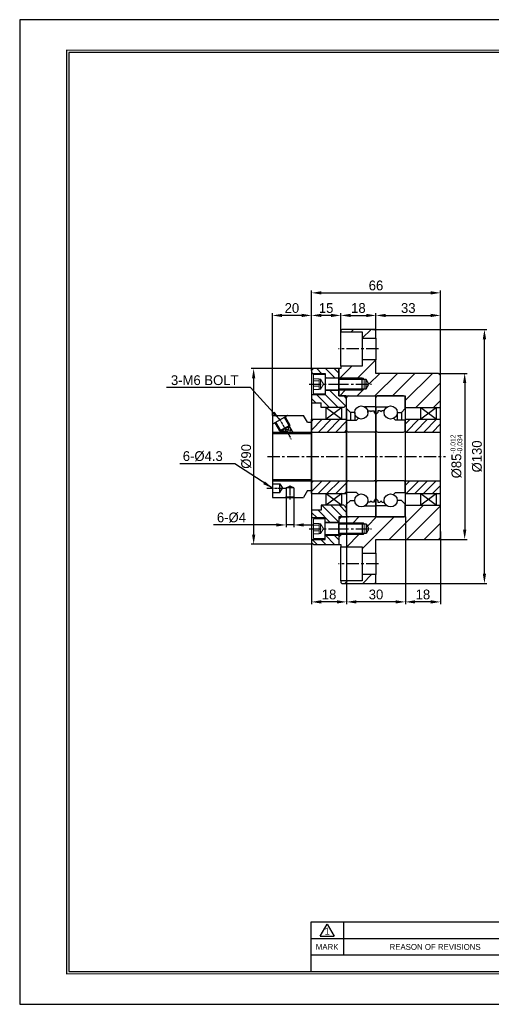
# Model space of a CAD drawing. Header units: millimetres. Extents: x -29 to 5648, y -387 to 1210.
# Tile 1 of 3: x 2928 to 3170, y 706 to 1210. Entities that reach past the tile are written whole.
import ezdxf
from ezdxf.enums import TextEntityAlignment as Align

# ---------------------------------------------------------------- set-up
doc = ezdxf.new("R2010")
doc.units = ezdxf.units.MM
doc.linetypes.add('CENTER', pattern=[2, 1.25, -0.25, 0.25, -0.25])
doc.layers.get('0').update_dxf_attribs({"linetype": 'CONTINUOUS'})
doc.layers.get('DEFPOINTS').update_dxf_attribs({"linetype": 'CONTINUOUS'})
for name, color, linetype in [('center', 1, 'CENTER'), ('L1', 7, 'CONTINUOUS'), ('OUTLINE', 7, 'CONTINUOUS'), ('thread', 5, 'CONTINUOUS')]:
    doc.layers.add(name, color=color, linetype=linetype)
doc.dimstyles.new('5', dxfattribs={"dimtxt": 5, "dimasz": 5, "dimexe": 1.2, "dimexo": 0, "dimgap": 1.2, "dimtad": 1, "dimdec": 3, "dimzin": 11, "dimdsep": 46, "dimtxsty": 'Standard', "dimcen": 0, "dimclrd": 5, "dimclre": 5, "dimclrt": 3, "dimadec": 0, "dimazin": 0, "dimtfac": 0.6, "dimtdec": 3, "dimtmove": 0, "dimatfit": 3, "dimfxl": 0, "dimtolj": 1, "dimtzin": 11, "dimarcsym": 0})

# ---------------------------------------------------------------- blocks, each defined once
blk = doc.blocks.new('RGGG5')
at = {"color": 7, "linetype": 'Continuous', "lineweight": 15}
for p, q in [((-3.7, 4.75), (-3.7, 2.7)), ((-0.7, 2.7), (-3.7, 2.7)), ((-3.7, 1.76), (-3.7, 2.7)), ((-0.7, 1.76), (-3.7, 1.76)), ((-3.7, -1.1), (-3.7, 1.76)), ((2.05, 5), (-3.45, 5)), ((-0.7, 2.7), (-0.7, 2.5)), ((0, 2.5), (-0.7, 2.5)), ((-0.7, 2.5), (-0.7, 2.31)), ((-0.7, 2.31), (-0.7, 0.33)), ((-0.7, 0.33), (-0.7, -1.98)), ((1.44, 0), (0, 2.5)), ((0, 2.5), (0, -2.5)), ((2.3, 4.75), (2.3, 3.25)), ((21.75, 3), (2.55, 3)), ((22.3, 2.45), (21.75, 3)), ((22.3, -2.45), (22.3, 2.45)), ((-0.7, -1.1), (-3.7, -1.1)), ((-3.7, -2.7), (-3.7, -1.1)), ((-3.7, -2.7), (-3.7, -4.75)), ((-3.7, -2.7), (-0.7, -2.7)), ((-3.45, -5), (2.05, -5)), ((-0.7, -1.98), (-0.7, -2.5)), ((-0.7, -2.5), (-0.7, -2.7)), ((-0.7, -2.5), (0, -2.5)), ((0, -2.5), (1.44, 0)), ((2.3, -3.25), (2.3, -4.75)), ((2.55, -3), (21.75, -3)), ((21.75, -3), (22.3, -2.45))]:
    blk.add_line(p, q, dxfattribs=at)
for centre, start, end in [((-3.45, 4.75), 90, 180), ((2.05, 4.75), 0, 90), ((2.55, 3.25), 180, 270), ((-3.45, -4.75), 180, 270), ((2.05, -4.75), 270, 0), ((2.55, -3.25), 90, 180)]:
    blk.add_arc(centre, 0.25, start, end, dxfattribs=at)
blk = doc.blocks.new('*D175')
at = {"layer": 'DEFPOINTS', "color": 0, "ltscale": 5}
for p in [(3110.65, 1058.23), (3092.65, 1049.81), (3110.65, 1050.56)]:
    blk.add_point(p, dxfattribs=at)
at = {"layer": 'OUTLINE', "color": 5, "lineweight": -2, "ltscale": 5}
for p, q in [((3092.65, 1049.81), (3092.65, 1059.43)), ((3110.65, 1050.56), (3110.65, 1059.43)), ((3097.65, 1058.23), (3105.65, 1058.23))]:
    blk.add_line(p, q, dxfattribs=at)
at = {"layer": 'OUTLINE', "color": 5, "ltscale": 5}
for points in [[(3097.65, 1059.06), (3097.65, 1057.39), (3092.65, 1058.23)], [(3105.65, 1059.06), (3105.65, 1057.39), (3110.65, 1058.23)]]:
    blk.add_solid(points, dxfattribs=at)
at = {"layer": 'OUTLINE', "color": 3, "ltscale": 5, "insert": (3101.65, 1062), "char_height": 5, "attachment_point": 5}
blk.add_mtext('\\A1;18', dxfattribs=at)
blk = doc.blocks.new('*D176')
at = {"layer": 'DEFPOINTS', "color": 0, "ltscale": 5}
for p in [(3143.65, 1058.23), (3110.65, 1050.56), (3143.65, 1027.56)]:
    blk.add_point(p, dxfattribs=at)
at = {"layer": 'OUTLINE', "color": 5, "lineweight": -2, "ltscale": 5}
for p, q in [((3110.65, 1050.56), (3110.65, 1059.43)), ((3143.65, 1027.56), (3143.65, 1059.43)), ((3115.65, 1058.23), (3138.65, 1058.23))]:
    blk.add_line(p, q, dxfattribs=at)
at = {"layer": 'OUTLINE', "color": 5, "ltscale": 5}
for points in [[(3115.65, 1059.06), (3115.65, 1057.39), (3110.65, 1058.23)], [(3138.65, 1059.06), (3138.65, 1057.39), (3143.65, 1058.23)]]:
    blk.add_solid(points, dxfattribs=at)
at = {"layer": 'OUTLINE', "color": 3, "ltscale": 5, "insert": (3127.15, 1061.99), "char_height": 5, "attachment_point": 5}
blk.add_mtext('\\A1;33', dxfattribs=at)
blk = doc.blocks.new('*D177')
at = {"layer": 'DEFPOINTS', "color": 0, "ltscale": 5}
for p in [(3077.65, 1058.23), (3092.65, 1049.81), (3077.65, 1030.06)]:
    blk.add_point(p, dxfattribs=at)
at = {"layer": 'OUTLINE', "color": 5, "lineweight": -2, "ltscale": 5}
for p, q in [((3077.65, 1030.06), (3077.65, 1059.43)), ((3092.65, 1049.81), (3092.65, 1059.43)), ((3087.65, 1058.23), (3082.65, 1058.23))]:
    blk.add_line(p, q, dxfattribs=at)
at = {"layer": 'OUTLINE', "color": 5, "ltscale": 5}
for points in [[(3082.65, 1059.06), (3082.65, 1057.39), (3077.65, 1058.23)], [(3087.65, 1059.06), (3087.65, 1057.39), (3092.65, 1058.23)]]:
    blk.add_solid(points, dxfattribs=at)
at = {"layer": 'OUTLINE', "color": 3, "ltscale": 5, "insert": (3085.15, 1062), "char_height": 5, "attachment_point": 5}
blk.add_mtext('\\A1;15', dxfattribs=at)
blk = doc.blocks.new('*D178')
at = {"layer": 'DEFPOINTS', "color": 0, "ltscale": 5}
for p in [(3057.65, 1058.23), (3077.65, 1030.06), (3057.65, 1007.06)]:
    blk.add_point(p, dxfattribs=at)
at = {"layer": 'OUTLINE', "color": 5, "lineweight": -2, "ltscale": 5}
for p, q in [((3057.65, 1007.06), (3057.65, 1059.43)), ((3077.65, 1030.06), (3077.65, 1059.43)), ((3072.65, 1058.23), (3062.65, 1058.23))]:
    blk.add_line(p, q, dxfattribs=at)
at = {"layer": 'OUTLINE', "color": 5, "ltscale": 5}
for points in [[(3062.65, 1059.06), (3062.65, 1057.39), (3057.65, 1058.23)], [(3072.65, 1059.06), (3072.65, 1057.39), (3077.65, 1058.23)]]:
    blk.add_solid(points, dxfattribs=at)
at = {"layer": 'OUTLINE', "color": 3, "ltscale": 5, "insert": (3067.65, 1061.99), "char_height": 5, "attachment_point": 5}
blk.add_mtext('\\A1;20', dxfattribs=at)
blk = doc.blocks.new('*D179')
at = {"layer": 'DEFPOINTS', "color": 0, "ltscale": 5}
for p in [(3143.65, 1069.77), (3077.65, 1030.06), (3143.65, 1027.56)]:
    blk.add_point(p, dxfattribs=at)
at = {"layer": 'OUTLINE', "color": 5, "lineweight": -2, "ltscale": 5}
for p, q in [((3077.65, 1030.06), (3077.65, 1070.97)), ((3082.65, 1069.77), (3138.65, 1069.77)), ((3143.65, 1027.56), (3143.65, 1070.97))]:
    blk.add_line(p, q, dxfattribs=at)
at = {"layer": 'OUTLINE', "color": 5, "ltscale": 5}
for points in [[(3082.65, 1070.61), (3082.65, 1068.94), (3077.65, 1069.77)], [(3138.65, 1070.61), (3138.65, 1068.94), (3143.65, 1069.77)]]:
    blk.add_solid(points, dxfattribs=at)
at = {"layer": 'OUTLINE', "color": 3, "ltscale": 5, "insert": (3110.65, 1073.54), "char_height": 5, "attachment_point": 5}
blk.add_mtext('\\A1;66', dxfattribs=at)
blk = doc.blocks.new('*D180')
at = {"layer": 'DEFPOINTS', "color": 0, "ltscale": 5}
for p in [(3125.65, 955.06), (3143.65, 947.66), (3125.65, 911.59)]:
    blk.add_point(p, dxfattribs=at)
at = {"layer": 'OUTLINE', "color": 5, "lineweight": -2, "ltscale": 5}
for p, q in [((3125.65, 955.06), (3125.65, 910.39)), ((3143.65, 947.66), (3143.65, 910.39)), ((3138.65, 911.59), (3130.65, 911.59))]:
    blk.add_line(p, q, dxfattribs=at)
at = {"layer": 'OUTLINE', "color": 5, "ltscale": 5}
for points in [[(3130.65, 912.43), (3130.65, 910.76), (3125.65, 911.59)], [(3138.65, 912.43), (3138.65, 910.76), (3143.65, 911.59)]]:
    blk.add_solid(points, dxfattribs=at)
at = {"layer": 'OUTLINE', "color": 3, "ltscale": 5, "insert": (3134.65, 915.36), "char_height": 5, "attachment_point": 5}
blk.add_mtext('\\A1;18', dxfattribs=at)
blk = doc.blocks.new('*D181')
at = {"layer": 'DEFPOINTS', "color": 0, "ltscale": 5}
for p in [(3095.65, 955.56), (3125.65, 955.06), (3095.65, 911.59)]:
    blk.add_point(p, dxfattribs=at)
at = {"layer": 'OUTLINE', "color": 5, "lineweight": -2, "ltscale": 5}
for p, q in [((3095.65, 955.56), (3095.65, 910.39)), ((3125.65, 955.06), (3125.65, 910.39)), ((3120.65, 911.59), (3100.65, 911.59))]:
    blk.add_line(p, q, dxfattribs=at)
at = {"layer": 'OUTLINE', "color": 5, "ltscale": 5}
for points in [[(3100.65, 912.43), (3100.65, 910.76), (3095.65, 911.59)], [(3120.65, 912.43), (3120.65, 910.76), (3125.65, 911.59)]]:
    blk.add_solid(points, dxfattribs=at)
at = {"layer": 'OUTLINE', "color": 3, "ltscale": 5, "insert": (3110.65, 915.36), "char_height": 5, "attachment_point": 5}
blk.add_mtext('\\A1;30', dxfattribs=at)
blk = doc.blocks.new('*D182')
at = {"layer": 'DEFPOINTS', "color": 0, "ltscale": 5}
for p in [(3095.65, 956.06), (3077.65, 942.06), (3077.65, 911.59)]:
    blk.add_point(p, dxfattribs=at)
at = {"layer": 'OUTLINE', "color": 5, "lineweight": -2, "ltscale": 5}
for p, q in [((3095.65, 956.06), (3095.65, 910.39)), ((3077.65, 942.06), (3077.65, 910.39)), ((3090.65, 911.59), (3082.65, 911.59))]:
    blk.add_line(p, q, dxfattribs=at)
at = {"layer": 'OUTLINE', "color": 5, "ltscale": 5}
for points in [[(3082.65, 912.43), (3082.65, 910.76), (3077.65, 911.59)], [(3090.65, 912.43), (3090.65, 910.76), (3095.65, 911.59)]]:
    blk.add_solid(points, dxfattribs=at)
at = {"layer": 'OUTLINE', "color": 3, "ltscale": 5, "insert": (3086.65, 915.36), "char_height": 5, "attachment_point": 5}
blk.add_mtext('\\A1;18', dxfattribs=at)
blk = doc.blocks.new('*D183')
at = {"layer": 'DEFPOINTS', "color": 0, "ltscale": 5}
for p in [(3142.65, 1028.56), (3142.65, 943.56), (3155.99, 943.56)]:
    blk.add_point(p, dxfattribs=at)
at = {"layer": 'OUTLINE', "color": 5, "lineweight": -2, "ltscale": 5}
for p, q in [((3142.65, 1028.56), (3157.19, 1028.56)), ((3155.99, 1023.56), (3155.99, 948.56)), ((3142.65, 943.56), (3157.19, 943.56))]:
    blk.add_line(p, q, dxfattribs=at)
at = {"layer": 'OUTLINE', "color": 5, "ltscale": 5}
for points in [[(3155.16, 1023.56), (3156.83, 1023.56), (3155.99, 1028.56)], [(3155.16, 948.56), (3156.83, 948.56), (3155.99, 943.56)]]:
    blk.add_solid(points, dxfattribs=at)
at = {"layer": 'OUTLINE', "color": 3, "ltscale": 5, "insert": (3151.75, 986.06), "char_height": 5, "attachment_point": 5, "rotation": 90}
blk.add_mtext('\\A1;%%C85{\\C3;\\H2.5;\\S-0.012^ -0.034;}', dxfattribs=at)
blk = doc.blocks.new('*D184')
at = {"layer": 'DEFPOINTS', "color": 0, "ltscale": 5}
for p in [(3108.93, 1051.06), (3166.09, 1051.06), (3110.15, 921.06)]:
    blk.add_point(p, dxfattribs=at)
at = {"layer": 'OUTLINE', "color": 5, "lineweight": -2, "ltscale": 5}
for p, q in [((3108.93, 1051.06), (3167.29, 1051.06)), ((3166.09, 926.06), (3166.09, 1046.06)), ((3110.15, 921.06), (3167.29, 921.06))]:
    blk.add_line(p, q, dxfattribs=at)
at = {"layer": 'OUTLINE', "color": 5, "ltscale": 5}
for points in [[(3165.26, 1046.06), (3166.93, 1046.06), (3166.09, 1051.06)], [(3165.26, 926.06), (3166.93, 926.06), (3166.09, 921.06)]]:
    blk.add_solid(points, dxfattribs=at)
at = {"layer": 'OUTLINE', "color": 3, "ltscale": 5, "insert": (3162.32, 986.06), "char_height": 5, "attachment_point": 5, "rotation": 90}
blk.add_mtext('\\A1;%%C130', dxfattribs=at)
blk = doc.blocks.new('*D186')
at = {"layer": 'DEFPOINTS', "color": 0, "ltscale": 5}
for p in [(3078.65, 1031.06), (3048.09, 941.06), (3078.65, 941.06)]:
    blk.add_point(p, dxfattribs=at)
at = {"layer": 'OUTLINE', "color": 5, "lineweight": -2, "ltscale": 5}
for p, q in [((3078.65, 1031.06), (3046.89, 1031.06)), ((3048.09, 1026.06), (3048.09, 946.06)), ((3078.65, 941.06), (3046.89, 941.06))]:
    blk.add_line(p, q, dxfattribs=at)
at = {"layer": 'OUTLINE', "color": 5, "ltscale": 5}
for points in [[(3047.26, 1026.06), (3048.93, 1026.06), (3048.09, 1031.06)], [(3047.26, 946.06), (3048.93, 946.06), (3048.09, 941.06)]]:
    blk.add_solid(points, dxfattribs=at)
at = {"layer": 'OUTLINE', "color": 3, "ltscale": 5, "insert": (3044.33, 986.06), "char_height": 5, "attachment_point": 5, "rotation": 90}
blk.add_mtext('\\A1;%%C90', dxfattribs=at)
blk = doc.blocks.new('*D187')
at = {"layer": 'DEFPOINTS', "color": 0, "ltscale": 5}
for p in [(3064.65, 965.39), (3068.65, 965.39), (3064.65, 950.98)]:
    blk.add_point(p, dxfattribs=at)
at = {"layer": 'OUTLINE', "color": 5, "lineweight": -2, "ltscale": 5}
for p, q in [((3064.65, 965.39), (3064.65, 949.78)), ((3068.65, 965.39), (3068.65, 949.78)), ((3059.65, 950.98), (3027.53, 950.98)), ((3068.65, 950.98), (3064.65, 950.98)), ((3073.65, 950.98), (3078.65, 950.98))]:
    blk.add_line(p, q, dxfattribs=at)
at = {"layer": 'OUTLINE', "color": 5, "ltscale": 5}
for points in [[(3059.65, 951.81), (3059.65, 950.15), (3064.65, 950.98)], [(3073.65, 951.81), (3073.65, 950.15), (3068.65, 950.98)]]:
    blk.add_solid(points, dxfattribs=at)
at = {"layer": 'OUTLINE', "color": 3, "ltscale": 5, "insert": (3036.74, 954.75), "char_height": 5, "attachment_point": 5}
blk.add_mtext('\\A1;6-%%C4', dxfattribs=at)
blk = doc.blocks.new('AAAA')
at = {"layer": 'L1', "color": 0}
for p, q in [((-298.87, 124.28), (-595.87, 124.28)), ((-595.87, 124.28), (-595.87, -85.72)), ((-595.87, -85.72), (-298.87, -85.72))]:
    blk.add_line(p, q, dxfattribs=at)
at = {"layer": 'L1'}
for p, q in [((-435.87, -68.22), (-533.87, -68.22)), ((-531.87, -71.21), (-530.37, -68.61)), ((-530.37, -68.61), (-528.87, -71.21)), ((-526.87, -68.22), (-526.87, -75.22)), ((-531.87, -71.21), (-528.87, -71.21)), ((-448.87, -71.72), (-533.87, -71.72)), ((-448.87, -75.22), (-533.87, -75.22))]:
    blk.add_line(p, q, dxfattribs=at)
at = {"layer": 'L1', "const_width": 0.25}
blk.add_lwpolyline([(-305.37, -79.22), (-305.37, 117.78), (-585.87, 117.78), (-585.87, -79.22)], close=True, dxfattribs=at)
at = {"layer": 'L1'}
blk.add_lwpolyline([(-305.87, -78.72), (-305.87, 117.28), (-585.37, 117.28), (-585.37, -78.72)], close=True, dxfattribs=at)
at = {"layer": 'OUTLINE', "ltscale": 0.5}
blk.add_line((-533.87, -68.22), (-533.87, -78.72), dxfattribs=at)
at = {"layer": 'L1'}
for s, height, p in [('1', 1.5, (-530.37, -70.11)), ('MARK', 1.25, (-530.37, -73.47)), ('REASON OF REVISIONS', 1.25, (-507.37, -73.47))]:
    blk.add_text(s, height=height, dxfattribs=at).set_placement(p, align=Align.MIDDLE_CENTER)
for tag, p in [('필렛', (-416.62, -74.82)), ('모따기', (-416.62, -77.42))]:
    blk.add_attdef(tag, text='', height=1.15, dxfattribs=at).set_placement(p, align=Align.MIDDLE_LEFT)
at = {"layer": 'OUTLINE', "ltscale": 0.5}
for tag, p, height in [('TITLE', (-358.7, -61.31), 2.5), ('도번', (-344.69, -70.07), 2.5), ('SCALE', (-342.09, -76.16), 1.2), ('DATE', (-318.85, -76.2), 1.2)]:
    blk.add_attdef(tag, p, '', height=height, dxfattribs=at)

msp = doc.modelspace()

# ---------------------------------------------------------------- hatches: boundary and pattern name
at = {"layer": 'OUTLINE', "ltscale": 5}
h = msp.add_hatch(dxfattribs=at)
h.set_pattern_fill('ANSI31', color=5, scale=2, angle=180, style=0)
h.set_pattern_definition([(225, (3411.65, -216.983), (4.490128, -4.490128), [])])
h.paths.add_polyline_path([(3125.6491, 955.0574), (3091.6491, 955.0574), (3091.6491, 952.0574), (3103.6491, 952.0574), (3105.6491, 951.5074), (3107.0636, 949.0574), (3105.6491, 946.6074), (3103.6491, 946.6074), (3103.6491, 946.0574), (3091.6491, 946.0574), (3091.6491, 941.0574), (3092.6491, 941.0574), (3092.6491, 939.8074), (3103.6491, 939.8074), (3103.6491, 936.5574), (3110.6491, 936.5574), (3110.6491, 943.5574), (3142.6491, 943.5574), (3143.6491, 944.5574), (3143.6491, 961.0574), (3125.6491, 961.0574)])
h.paths.add_polyline_path([(3110.1491, 921.0574), (3110.6491, 921.5574), (3110.6491, 925.5574), (3103.6491, 925.5574), (3103.6491, 922.3074), (3092.6491, 922.3074), (3092.6491, 921.5574), (3093.1491, 921.0574)])
h.paths.add_polyline_path([(3125.6491, 1017.0574), (3125.6491, 1011.0574), (3143.6491, 1011.0574), (3143.6491, 1027.5574), (3142.6491, 1028.5574), (3110.6491, 1028.5574), (3110.6491, 1035.5574), (3103.6491, 1035.5574), (3103.6491, 1032.3074), (3092.6491, 1032.3074), (3092.6491, 1031.0574), (3091.6491, 1031.0574), (3091.6491, 1026.0574), (3103.6491, 1026.0574), (3105.6491, 1025.5074), (3107.0636, 1023.0574), (3105.6491, 1020.6074), (3103.6491, 1020.6074), (3103.6491, 1020.0574), (3091.6491, 1020.0574), (3091.6491, 1017.0574)])
h.paths.add_polyline_path([(3093.1491, 1051.0574), (3092.6491, 1050.5574), (3092.6491, 1049.8074), (3103.6491, 1049.8074), (3103.6491, 1046.5574), (3110.6491, 1046.5574), (3110.6491, 1050.5574), (3110.1491, 1051.0574)])
h = msp.add_hatch(dxfattribs=at)
h.set_pattern_fill('ANSI31', color=5, angle=90, style=0)
h.set_pattern_definition([(135, (-223.446, -231.624), (-2.245064, -2.245064), [])])
h.paths.add_polyline_path([(3091.6491, 1026.3074), (3091.6491, 1031.0574), (3078.6491, 1031.0574), (3077.6491, 1030.0574), (3077.6491, 1028.5574), (3084.6491, 1028.5574), (3084.6491, 1026.3074)])
h.paths.add_polyline_path([(3094.1491, 1011.0574), (3095.6491, 1012.5574), (3095.6491, 1016.5574), (3095.1491, 1017.0574), (3091.6491, 1017.0574), (3091.6491, 1019.8074), (3084.6491, 1019.8074), (3084.6491, 1017.5574), (3077.6491, 1017.5574), (3077.6491, 1013.5574), (3082.6491, 1013.5574), (3082.6491, 1011.0574)])
h.paths.add_polyline_path([(3091.6491, 955.0574), (3095.1491, 955.0574), (3095.6491, 955.5574), (3095.6491, 959.5574), (3094.1491, 961.0574), (3082.6491, 961.0574), (3082.6491, 958.5574), (3077.6491, 958.5574), (3077.6491, 957.5574), (3077.6491, 954.5574), (3084.6491, 954.5574), (3084.6491, 952.3074), (3091.6491, 952.3074)])
h.paths.add_polyline_path([(3091.6491, 941.0574), (3091.6491, 945.8074), (3084.6491, 945.8074), (3084.6491, 943.5574), (3077.6491, 943.5574), (3077.6491, 942.0574), (3078.6491, 941.0574)])
h = msp.add_hatch(dxfattribs=at)
h.set_pattern_fill('ANSI31', color=5, style=0)
h.set_pattern_definition([(45, (-223.446, -231.624), (-2.245064, 2.245064), [])])
h.paths.add_polyline_path([(3143.6491, 998.5574), (3143.6491, 1005.0574), (3125.6491, 1005.0574), (3125.6491, 1004.5574), (3125.6491, 999.5574), (3125.6491, 998.5574)])
h.paths.add_polyline_path([(3125.6491, 973.5574), (3125.6491, 972.5574), (3125.6491, 968.0574), (3125.6491, 967.5574), (3125.6491, 967.0574), (3143.6491, 967.0574), (3143.6491, 973.5574)])
h.paths.add_polyline_path([(3077.6491, 1005.0574), (3077.6491, 998.5574), (3095.6491, 998.5574), (3095.6491, 1005.0574)])
h.paths.add_polyline_path([(3095.6491, 967.0574), (3095.6491, 973.5574), (3077.6491, 973.5574), (3077.6491, 968.5574), (3077.6491, 967.0574)])
at = {"layer": 'OUTLINE'}
h = msp.add_hatch(dxfattribs=at)
h.set_pattern_fill('ANSI37', color=5, scale=9.75, angle=30, style=0)
h.set_pattern_definition([(75, (2919.9456, 818.0614), (-1.177222, 0.315436), []), (165, (2919.9456, 818.0614), (-0.315436, -1.177222), [])])
h.paths.add_polyline_path([(3062.6431, 997.8074), (3065.5876, 997.8074), (3064.1712, 1000.2608), (3061.9628, 998.9858)])
h.paths.add_polyline_path([(3065.5876, 997.8074), (3068.5321, 997.8074), (3066.3795, 1001.5358), (3064.1712, 1000.2608)])

# ---------------------------------------------------------------- linework, layer by layer
for p, q in [((3095.6491, 1010.5574), (3095.6491, 1016.0574)), ((3096.6491, 1017.0574), (3110.0491, 1017.0574)), ((3110.6491, 1011.4074), (3110.6491, 1016.4574)), ((3110.6491, 1011.4074), (3110.6491, 1016.4574)), ((3124.6491, 1017.0574), (3111.2491, 1017.0574)), ((3125.6491, 1010.5574), (3125.6491, 1016.0574)), ((3095.6491, 1010.5574), (3095.6491, 1004.5574)), ((3097.6491, 1008.5574), (3095.6491, 1010.5574)), ((3095.6491, 1010.5574), (3095.6491, 1004.5574)), ((3099.7991, 1008.5574), (3097.6491, 1008.5574)), ((3097.6491, 1008.5574), (3097.6491, 1004.5574)), ((3099.7991, 1008.5574), (3099.7991, 1004.6165)), ((3110.6491, 1011.4074), (3104.9097, 1011.4074)), ((3106.4991, 1008.5574), (3106.4991, 1009.4644)), ((3106.4991, 1009.4644), (3107.6507, 1009.4644)), ((3108.4974, 1009.4644), (3109.6491, 1009.4644)), ((3109.6491, 1009.4644), (3109.6491, 1008.5574)), ((3109.6491, 1008.5574), (3110.6491, 1007.5574)), ((3110.6491, 1007.5574), (3110.6491, 1011.4074)), ((3110.6491, 1011.4074), (3116.3884, 1011.4074)), ((3110.6491, 1011.4074), (3110.6491, 1007.5574)), ((3110.6491, 1007.5574), (3110.6491, 1011.4074)), ((3110.6491, 1011.4074), (3110.6491, 1007.5574)), ((3111.6491, 1008.5574), (3110.6491, 1007.5574)), ((3112.8007, 1009.4644), (3111.6491, 1009.4644)), ((3111.6491, 1009.4644), (3111.6491, 1008.5574)), ((3114.9242, 1009.4644), (3113.6474, 1009.4644)), ((3121.4991, 1008.5574), (3123.6491, 1008.5574)), ((3121.4991, 1008.5574), (3121.4991, 1007.8479)), ((3123.6491, 1008.5574), (3125.6491, 1010.5574)), ((3123.6491, 1008.5574), (3123.6491, 1004.5574)), ((3125.6491, 1010.5574), (3125.6491, 1004.5574)), ((3125.6491, 1010.5574), (3125.6491, 1004.5574)), ((3095.6491, 999.5574), (3095.6491, 1004.5574)), ((3095.6491, 1004.5574), (3100.6491, 1004.5574)), ((3095.6491, 1004.0574), (3095.6491, 999.5824)), ((3099.7991, 1004.6165), (3099.7991, 1004.5574)), ((3100.6491, 1004.5574), (3101.6521, 1005.5605)), ((3110.6491, 999.5574), (3110.6491, 1007.5574)), ((3110.6491, 1007.5574), (3110.6491, 999.5574)), ((3110.6491, 999.5574), (3110.6491, 1007.5574)), ((3110.6491, 1007.5574), (3110.6491, 999.5574)), ((3120.6491, 1004.5574), (3119.646, 1005.5605)), ((3125.6491, 1004.5574), (3120.6491, 1004.5574)), ((3121.4991, 1007.8479), (3121.4991, 1004.6165)), ((3121.4991, 1004.6165), (3121.4991, 1004.5574)), ((3125.6491, 999.5574), (3125.6491, 1004.5574)), ((3125.6491, 1004.0574), (3125.6491, 999.5824)), ((3095.6491, 999.5574), (3095.6491, 972.5574)), ((3109.6491, 998.5574), (3096.6491, 998.5574)), ((3110.6491, 972.5574), (3110.6491, 999.5574)), ((3110.6491, 999.5574), (3110.6491, 972.5574)), ((3110.6491, 972.5574), (3110.6491, 999.5574)), ((3110.6491, 999.5574), (3110.6491, 972.5574)), ((3111.6491, 998.5574), (3124.6491, 998.5574)), ((3125.6491, 999.5574), (3125.6491, 972.5574)), ((3096.6491, 973.5574), (3109.6491, 973.5574)), ((3124.6491, 973.5574), (3111.6491, 973.5574)), ((3095.6491, 967.5574), (3095.6491, 972.5574)), ((3095.6491, 972.5324), (3095.6491, 968.0574)), ((3110.6491, 964.5574), (3110.6491, 972.5574)), ((3110.6491, 972.5574), (3110.6491, 964.5574)), ((3110.6491, 964.5574), (3110.6491, 972.5574)), ((3110.6491, 972.5574), (3110.6491, 964.5574)), ((3125.6491, 967.5574), (3125.6491, 972.5574)), ((3125.6491, 972.5324), (3125.6491, 968.0574)), ((3095.6491, 967.5574), (3095.6491, 961.5574)), ((3100.6491, 967.5574), (3095.6491, 967.5574)), ((3095.6491, 967.5574), (3095.6491, 961.5574)), ((3095.6491, 961.5574), (3097.6491, 963.5574)), ((3097.6491, 963.5574), (3099.7991, 963.5574)), ((3101.6521, 966.5544), (3100.6491, 967.5574)), ((3107.6507, 962.6505), (3106.374, 962.6505)), ((3109.6491, 962.6505), (3108.4974, 962.6505)), ((3110.6491, 964.5574), (3109.6491, 963.5574)), ((3109.6491, 963.5574), (3109.6491, 962.6505)), ((3110.6491, 960.7074), (3110.6491, 964.5574)), ((3110.6491, 964.5574), (3111.6491, 963.5574)), ((3110.6491, 964.5574), (3110.6491, 960.7074)), ((3110.6491, 960.7074), (3110.6491, 964.5574)), ((3110.6491, 964.5574), (3110.6491, 960.7074)), ((3111.6491, 963.5574), (3111.6491, 962.6505)), ((3111.6491, 962.6505), (3112.8007, 962.6505)), ((3113.6474, 962.6505), (3114.9242, 962.6505)), ((3119.646, 966.5544), (3120.6491, 967.5574)), ((3120.6491, 967.5574), (3125.6491, 967.5574)), ((3123.6491, 963.5574), (3121.4991, 963.5574)), ((3125.6491, 961.5574), (3123.6491, 963.5574)), ((3125.6491, 967.5574), (3125.6491, 961.5574)), ((3125.6491, 967.5574), (3125.6491, 961.5574)), ((3095.6491, 956.0574), (3095.6491, 961.5574)), ((3104.9097, 960.7074), (3110.6491, 960.7074)), ((3110.6491, 955.6574), (3110.6491, 960.7074)), ((3116.3884, 960.7074), (3110.6491, 960.7074)), ((3110.6491, 960.7074), (3110.6491, 955.6574)), ((3110.6491, 955.6574), (3110.6491, 960.7074)), ((3110.6491, 960.7074), (3110.6491, 955.6574)), ((3125.6491, 956.0574), (3125.6491, 961.5574)), ((3110.0491, 955.0574), (3096.6491, 955.0574)), ((3111.2491, 955.0574), (3124.6491, 955.0574))]:
    msp.add_line(p, q)
for centre, radius, start, end in [((3096.6491, 1016.0574), 1, 90, 180), ((3110.0491, 1016.4574), 0.6, 0, 90), ((3111.2491, 1016.4574), 0.6, 90, 180), ((3124.6491, 1016.0574), 1, 0, 90), ((3108.0741, 1009.4644), 0.4234, 180, 0), ((3113.2241, 1009.4644), 0.4234, 180, 0), ((3096.6491, 999.5574), 1, 180, 270), ((3109.6491, 999.5574), 1, 270, 0), ((3111.6491, 999.5574), 1, 180, 270), ((3124.6491, 999.5574), 1, 270, 0), ((3096.6491, 972.5574), 1, 90, 180), ((3109.6491, 972.5574), 1, 0, 90), ((3111.6491, 972.5574), 1, 90, 180), ((3124.6491, 972.5574), 1, 0, 90), ((3108.0741, 962.6505), 0.4234, 0, 180), ((3113.2241, 962.6505), 0.4234, 0, 180), ((3096.6491, 956.0574), 1, 180, 270), ((3110.0491, 955.6574), 0.6, 270, 0), ((3111.2491, 955.6574), 0.6, 180, 270), ((3124.6491, 956.0574), 1, 270, 0)]:
    msp.add_arc(centre, radius, start, end)
at = {"layer": 'center', "ltscale": 5}
for p, q in [((3111.8991, 1041.0574), (3091.3991, 1041.0574)), ((3076.3991, 1023.0574), (3092.6991, 1023.0574)), ((3090.3991, 1023.0574), (3108.3136, 1023.0574)), ((3055.1491, 986.0574), (3146.1491, 986.0574)), ((3076.3991, 949.0574), (3092.6991, 949.0574)), ((3090.3991, 949.0574), (3108.3136, 949.0574)), ((3111.8991, 931.0574), (3091.3991, 931.0574))]:
    msp.add_line(p, q, dxfattribs=at)
at = {"layer": 'center'}
for p, q in [((3061.0831, 1005.6096), (3067.3028, 994.8366)), ((3054.8767, 969.8074), (3064.5151, 969.8074)), ((3066.6491, 971.2215), (3066.6491, 963.8433))]:
    msp.add_line(p, q, dxfattribs=at)
at = {"layer": 'OUTLINE'}
for p, q in [((3093.1491, 1051.0574), (3092.6491, 1050.5574)), ((3092.6491, 1050.5574), (3092.6491, 1049.8074)), ((3092.6491, 1049.8074), (3103.6491, 1049.8074)), ((3092.6491, 1032.3074), (3092.6491, 1049.8074)), ((3110.1491, 1051.0574), (3093.1491, 1051.0574)), ((3103.6491, 1049.8074), (3103.6491, 1046.5574)), ((3110.6491, 1050.5574), (3110.1491, 1051.0574)), ((3110.6491, 1046.5574), (3110.6491, 1050.5574)), ((3103.6491, 1046.5574), (3110.6491, 1046.5574)), ((3103.6491, 1046.5574), (3103.6491, 1035.5574)), ((3110.6491, 1046.5574), (3110.6491, 1035.5574)), ((3110.6491, 1035.5574), (3103.6491, 1035.5574)), ((3103.6491, 1035.5574), (3103.6491, 1032.3074)), ((3110.6491, 1028.5574), (3110.6491, 1035.5574)), ((3078.6491, 1031.0574), (3077.6491, 1030.0574)), ((3077.6491, 1030.0574), (3077.6491, 942.0574)), ((3077.6491, 1028.5574), (3084.6491, 1028.5574)), ((3091.6491, 1031.0574), (3078.6491, 1031.0574)), ((3084.6491, 1028.5574), (3084.6491, 1017.5574)), ((3092.6491, 1031.0574), (3091.6491, 1031.0574)), ((3091.6491, 1031.0574), (3091.6491, 1017.0574)), ((3091.6491, 1017.0574), (3091.6491, 1031.0574)), ((3103.6491, 1032.3074), (3092.6491, 1032.3074)), ((3092.6491, 1032.3074), (3092.6491, 1031.0574)), ((3142.6491, 1028.5574), (3110.6491, 1028.5574)), ((3143.6491, 1027.5574), (3142.6491, 1028.5574)), ((3084.6491, 1026.3074), (3091.6491, 1026.3074)), ((3091.6491, 1025.5159), (3091.6491, 1020.5989)), ((3091.6491, 1025.5159), (3091.6491, 1020.5989)), ((3143.6491, 944.5574), (3143.6491, 1027.5574)), ((3091.6491, 1019.8074), (3084.6491, 1019.8074)), ((3084.6491, 1017.5574), (3077.6491, 1017.5574)), ((3077.6491, 1013.5574), (3082.6491, 1013.5574)), ((3082.6491, 1011.0574), (3082.6491, 1013.5574)), ((3095.1491, 1017.0574), (3091.6491, 1017.0574)), ((3095.6491, 1016.5574), (3095.1491, 1017.0574)), ((3095.6491, 986.0574), (3095.6491, 1016.5574)), ((3094.1491, 1011.0574), (3082.6491, 1011.0574)), ((3085.1486, 1005.0574), (3085.1486, 1011.0574)), ((3093.1486, 1005.0574), (3093.1486, 1011.0574)), ((3094.1491, 1011.0574), (3095.6491, 1012.5574)), ((3133.6491, 1005.0574), (3133.6491, 1011.0574)), ((3141.6491, 1005.0574), (3141.6491, 1011.0574)), ((3057.6491, 1007.0574), (3057.6491, 965.0574)), ((3057.6491, 1007.0574), (3073.6283, 1007.0574)), ((3057.8366, 1002.6657), (3065.3563, 1007.0072)), ((3058.9481, 1003.3074), (3061.3856, 999.0856)), ((3059.3378, 1003.5324), (3062.6431, 997.8074)), ((3063.7545, 1006.0824), (3068.5321, 997.8074)), ((3064.1443, 1006.3074), (3066.5818, 1002.0856)), ((3075.6491, 1003.5574), (3073.6283, 1007.0574)), ((3075.6491, 1003.5574), (3077.6491, 1003.5574)), ((3077.6491, 1005.0574), (3095.6491, 1005.0574)), ((3077.6491, 967.0574), (3077.6491, 1005.0574)), ((3077.6491, 1003.5574), (3077.6491, 968.5574)), ((3095.6491, 967.0574), (3095.6491, 1005.0574)), ((3125.6491, 1005.0574), (3143.6491, 1005.0574)), ((3061.3856, 999.0856), (3066.5818, 1002.0856)), ((3061.8979, 998.9483), (3061.3856, 999.0856)), ((3061.8979, 998.9483), (3066.4445, 1001.5733)), ((3066.4445, 1001.5733), (3066.5818, 1002.0856)), ((3057.6491, 997.8074), (3077.6491, 997.8074)), ((3077.6491, 986.0574), (3077.6491, 957.5574)), ((3095.6491, 986.0574), (3095.6491, 955.5574)), ((3057.6491, 974.3074), (3077.6491, 974.3074)), ((3057.6491, 972.1473), (3057.8817, 971.9574)), ((3057.8817, 971.9574), (3061.5065, 971.9574)), ((3057.8817, 967.6574), (3057.8817, 971.9574)), ((3061.5051, 971.9598), (3062.7939, 969.8074)), ((3061.5065, 967.6574), (3061.5065, 971.9574)), ((3061.5065, 967.6574), (3062.7939, 969.8074)), ((3064.6491, 969.8949), (3066.6491, 970.7996)), ((3064.6491, 969.8949), (3064.6491, 965.3939)), ((3068.6491, 969.8949), (3064.6491, 969.8949)), ((3068.6491, 969.8949), (3066.6491, 970.7996)), ((3068.6491, 969.8949), (3068.6491, 965.3939)), ((3075.6491, 968.5574), (3073.6283, 965.0574)), ((3075.6491, 968.5574), (3077.6491, 968.5574)), ((3057.6491, 967.4676), (3057.8817, 967.6574)), ((3057.6491, 965.0574), (3073.6283, 965.0574)), ((3057.6491, 965.0574), (3073.6283, 965.0574)), ((3057.8817, 967.6574), (3061.5065, 967.6574)), ((3064.3711, 965.0574), (3064.6491, 965.3939)), ((3064.6491, 965.3939), (3068.6491, 965.3939)), ((3068.9271, 965.0574), (3068.6491, 965.3939)), ((3077.6491, 967.0574), (3095.6491, 967.0574)), ((3085.1486, 961.0574), (3085.1486, 967.0574)), ((3093.1486, 961.0574), (3093.1486, 967.0574)), ((3125.6491, 967.0574), (3143.6491, 967.0574)), ((3133.6491, 961.0574), (3133.6491, 967.0574)), ((3141.6491, 961.0574), (3141.6491, 967.0574)), ((3082.6491, 958.5574), (3077.6491, 958.5574)), ((3082.6491, 961.0574), (3082.6491, 958.5574)), ((3094.1491, 961.0574), (3082.6491, 961.0574)), ((3094.1491, 961.0574), (3095.6491, 959.5574)), ((3084.6491, 954.5574), (3077.6491, 954.5574)), ((3084.6491, 943.5574), (3084.6491, 954.5574)), ((3091.6491, 955.0574), (3091.6491, 951.5159)), ((3091.6491, 955.0574), (3095.1491, 955.0574)), ((3091.6491, 955.0574), (3091.6491, 941.0574)), ((3095.1491, 955.0574), (3095.6491, 955.5574)), ((3091.6491, 952.3074), (3084.6491, 952.3074)), ((3091.6491, 946.5989), (3091.6491, 951.5159)), ((3091.6491, 946.5989), (3091.6491, 951.5159)), ((3077.6491, 943.5574), (3084.6491, 943.5574)), ((3084.6491, 945.8074), (3091.6491, 945.8074)), ((3091.6491, 946.5989), (3091.6491, 941.0574)), ((3110.6491, 936.5574), (3110.6491, 943.5574)), ((3110.6491, 943.5574), (3142.6491, 943.5574)), ((3142.6491, 943.5574), (3143.6491, 944.5574)), ((3077.6491, 942.0574), (3078.6491, 941.0574)), ((3078.6491, 941.0574), (3091.6491, 941.0574)), ((3091.6491, 941.0574), (3092.6491, 941.0574)), ((3092.6491, 941.0574), (3092.6491, 939.8074)), ((3092.6491, 939.8074), (3103.6491, 939.8074)), ((3092.6491, 922.3074), (3092.6491, 939.8074)), ((3103.6491, 939.8074), (3103.6491, 936.5574)), ((3103.6491, 936.5574), (3110.6491, 936.5574)), ((3103.6491, 936.5574), (3103.6491, 925.5574)), ((3110.6491, 936.5574), (3110.6491, 925.5574)), ((3103.6491, 925.5574), (3103.6491, 922.3074)), ((3110.6491, 925.5574), (3103.6491, 925.5574)), ((3110.6491, 921.5574), (3110.6491, 925.5574)), ((3103.6491, 922.3074), (3092.6491, 922.3074)), ((3092.6491, 922.3074), (3092.6491, 921.5574)), ((3092.6491, 921.5574), (3093.1491, 921.0574)), ((3093.1491, 921.0574), (3110.1491, 921.0574)), ((3110.1491, 921.0574), (3110.6491, 921.5574))]:
    msp.add_line(p, q, dxfattribs=at)
at = {"layer": 'OUTLINE', "ltscale": 5}
for p, q in [((3105.6491, 1025.5074), (3091.6491, 1025.5074)), ((3103.6491, 1020.0574), (3103.6491, 1026.0574)), ((3105.6491, 1020.6074), (3105.6491, 1025.5074)), ((3107.0636, 1023.0574), (3105.6491, 1025.5074)), ((3091.6491, 1020.6074), (3105.6491, 1020.6074)), ((3105.6491, 1020.6074), (3107.0636, 1023.0574)), ((3093.1486, 1011.0574), (3085.1486, 1005.0574)), ((3085.1486, 1011.0574), (3093.1486, 1005.0574)), ((3141.6491, 1011.0574), (3133.6491, 1005.0574)), ((3133.6491, 1011.0574), (3141.6491, 1005.0574)), ((3077.6491, 998.5574), (3095.6491, 998.5574)), ((3125.6491, 998.5574), (3143.6491, 998.5574)), ((3077.6491, 973.5574), (3095.6491, 973.5574)), ((3125.6491, 973.5574), (3143.6491, 973.5574)), ((3093.1486, 967.0574), (3085.1486, 961.0574)), ((3085.1486, 967.0574), (3093.1486, 961.0574)), ((3141.6491, 967.0574), (3133.6491, 961.0574)), ((3133.6491, 967.0574), (3141.6491, 961.0574)), ((3091.6491, 951.5074), (3105.6491, 951.5074)), ((3103.6491, 952.0574), (3103.6491, 946.0574)), ((3105.6491, 951.5074), (3105.6491, 946.6074)), ((3105.6491, 951.5074), (3107.0636, 949.0574)), ((3107.0636, 949.0574), (3105.6491, 946.6074)), ((3105.6491, 946.6074), (3091.6491, 946.6074))]:
    msp.add_line(p, q, dxfattribs=at)
at = {"layer": 'OUTLINE', "ltscale": 3}
for p, q in [((3091.6491, 1017.0574), (3125.6491, 1017.0574)), ((3125.6491, 1017.0574), (3125.6491, 955.0574)), ((3125.6491, 1011.0574), (3143.6491, 1011.0574)), ((3125.6491, 961.0574), (3143.6491, 961.0574)), ((3125.6491, 955.0574), (3091.6491, 955.0574))]:
    msp.add_line(p, q, dxfattribs=at)
at = {"layer": 'OUTLINE', "color": 5}
for p, q in [((3057.6491, 998.5574), (3077.6491, 998.5574)), ((3057.6491, 973.5574), (3077.6491, 973.5574))]:
    msp.add_line(p, q, dxfattribs=at)
at = {"layer": 'OUTLINE', "ltscale": 5}
for centre in [(3103.1491, 1008.5574), (3118.1491, 1008.5574), (3103.1491, 963.5574), (3118.1491, 963.5574)]:
    msp.add_circle(centre, 3.35, dxfattribs=at)
at = {"layer": 'OUTLINE'}
for centre, start, end in [((3065.5438, 1006.6824), 90, 120), ((3058.0241, 1002.3409), 120, 180)]:
    msp.add_arc(centre, 0.375, start, end, dxfattribs=at)
for p in [(3057.8817, 971.9574), (3057.8817, 967.6574), (3064.6491, 965.3939), (3068.6491, 965.3939)]:
    msp.add_point(p, dxfattribs=at)
at = {"layer": 'thread', "ltscale": 5}
for p, q in [((3103.6491, 1026.0574), (3091.6491, 1026.0574)), ((3091.6491, 1020.0574), (3103.6491, 1020.0574)), ((3091.6491, 952.0574), (3103.6491, 952.0574)), ((3103.6491, 946.0574), (3091.6491, 946.0574))]:
    msp.add_line(p, q, dxfattribs=at)

# ---------------------------------------------------------------- block references
at = {"layer": 'OUTLINE', "xscale": 2.4, "yscale": 2.4, "zscale": 2.4}
msp.add_blockref('AAAA', (4358.5587, 911.3242), dxfattribs=at)
at = {"layer": 'OUTLINE'}
for p in [(3082.3491, 1023.0574), (3082.3491, 949.0574)]:
    msp.add_blockref('RGGG5', p, dxfattribs=at)

# ---------------------------------------------------------------- texts
at = {"layer": 'OUTLINE', "color": 3, "ltscale": 5, "char_height": 5, "attachment_point": 9}
for s, insert in [('\\A1;3-M6 BOLT', (3040.3558, 1022.5195)), ('\\A1;6-%%C4.3', (3032.2988, 983.5328))]:
    msp.add_mtext(s, dxfattribs=dict(at, insert=insert))

# ---------------------------------------------------------------- dimensions: what is measured, and where the dimension line sits
at = {"layer": 'OUTLINE', "ltscale": 5}
for base, p1, p2, picture, middle in [((3143.6491, 1069.7718), (3077.6491, 1030.0574), (3143.6491, 1027.5574), '*D179', (3110.6491, 1073.535)), ((3057.6491, 1058.227), (3077.6491, 1030.0574), (3057.6491, 1007.0574), '*D178', (3067.6491, 1061.9902)), ((3077.6491, 1058.227), (3092.6491, 1049.8074), (3077.6491, 1030.0574), '*D177', (3085.1491, 1061.9969)), ((3110.6491, 1058.227), (3092.6491, 1049.8074), (3110.6491, 1050.5574), '*D175', (3101.6491, 1061.9969)), ((3143.6491, 1058.227), (3110.6491, 1050.5574), (3143.6491, 1027.5574), '*D176', (3127.1491, 1061.9902)), ((3077.6491, 911.593), (3095.6491, 956.0574), (3077.6491, 942.0574), '*D182', (3086.6491, 915.3629)), ((3095.6491, 911.593), (3125.6491, 955.0574), (3095.6491, 955.5574), '*D181', (3110.6491, 915.3562)), ((3125.6491, 911.593), (3143.6491, 947.6571), (3125.6491, 955.0574), '*D180', (3134.6491, 915.3629))]:
    dim = msp.add_linear_dim(base=base, p1=p1, p2=p2, dimstyle='5', dxfattribs=at)
    dim.commit()
    dim.dimension.update_dxf_attribs({"geometry": picture, "text_midpoint": middle})
for base, p1, p2, text, picture, middle in [((3166.0948, 1051.0574), (3110.1491, 921.0574), (3108.9271, 1051.0574), '%%C<>', '*D184', (3162.3249, 986.0574)), ((3048.0938, 941.0574), (3078.6491, 1031.0574), (3078.6491, 941.0574), '%%C<>', '*D186', (3044.3305, 986.0574)), ((3155.9945, 943.5574), (3142.6491, 1028.5574), (3142.6491, 943.5574), '%%C<>{\\C3;\\H2.5;\\S-0.012^ -0.034;}', '*D183', (3151.7497, 986.0574))]:
    dim = msp.add_linear_dim(base=base, p1=p1, p2=p2, angle=90, text=text, dimstyle='5', override={"dimgap": 1.2, "dimsah": 1, "dimse1": 0, "dimse2": 0, "dimsd1": 0, "dimsd2": 0, "dimtol": 0, "dimlim": 0}, dxfattribs=at)
    dim.commit()
    dim.dimension.update_dxf_attribs({"geometry": picture, "text_midpoint": middle})
dim = msp.add_linear_dim(base=(3064.6491, 950.9806), p1=(3068.6491, 965.3939), p2=(3064.6491, 965.3939), text='6-%%C<>', dimstyle='5', dxfattribs=at)
dim.commit()
dim.dimension.update_dxf_attribs({"geometry": '*D187', "text_midpoint": (3036.7412, 950.9806), "dimtype": 160})

# ---------------------------------------------------------------- leaders
at = {"layer": 'OUTLINE', "ltscale": 5, "annotation_type": 0, "has_hookline": 1, "hookline_direction": 1}
for points, text_width in [([(3061.5462, 1004.8074), (3046.5558, 1021.3195), (3041.5558, 1021.3195)], 36.751), ([(3057.6491, 969.8074), (3038.4988, 982.3328), (3033.4988, 982.3328)], 21.9634)]:
    msp.add_leader(points, dimstyle='5', dxfattribs=dict(at, text_width=text_width))

doc.saveas('drawing.dxf')
